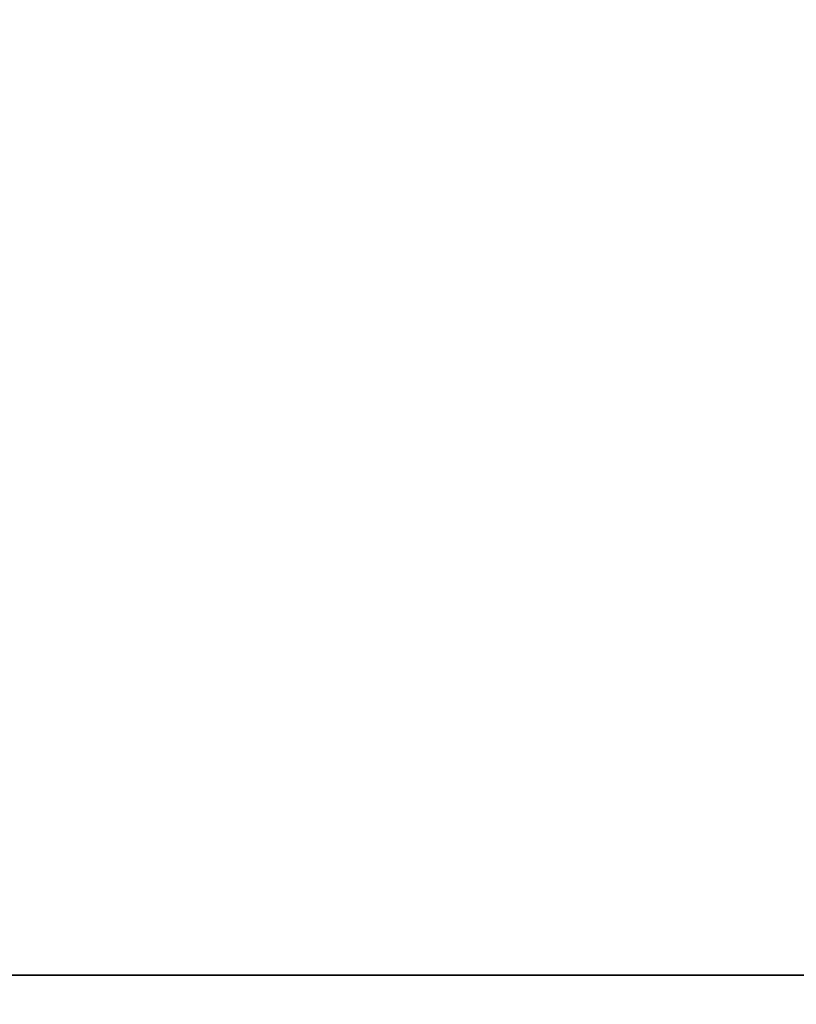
# Model space of a CAD drawing. Extents: x -4.8 to 55.9, y -3 to 25.9.
# Tile 128 of 256: x 20.41 to 20.862, y 0.983 to 1.556. Entities that reach past the tile are written whole.
import ezdxf

# ---------------------------------------------------------------- set-up
doc = ezdxf.new("R2010")
doc.units = 0

# ---------------------------------------------------------------- blocks, each defined once
blk = doc.blocks.new('Box-638355a3-c890-4fd0-b728-b39c41c250b5')
at = {"color": 253, "linetype": 'Continuous', "true_color": 0xa0a0a0, "transparency": 33554687}
mesh = blk.add_polyface(dxfattribs=at)
corners = [(0, 0), (54, 0), (54, 24), (0, 24), (0, 0, 0.01), (54, 0, 0.01), (54, 24, 0.01), (0, 24, 0.01)]
mesh.append_faces([[corners[k] for k in face] for face in [(0, 1, 2, 3), (4, 5, 6, 7), (0, 1, 5, 4), (1, 2, 6, 5), (2, 3, 7, 6), (3, 0, 4, 7)]], dxfattribs={"color": 253})
blk = doc.blocks.new('Box-07747896-d056-4941-b30d-9d22ee5c5ea8')
at = {"color": 253, "linetype": 'Continuous', "true_color": 0xa0a0a0, "transparency": 33554687}
mesh = blk.add_polyface(dxfattribs=at)
corners = [(0, 0), (54, 0), (54, 24), (0, 24), (0, 0, 0.01), (54, 0, 0.01), (54, 24, 0.01), (0, 24, 0.01)]
mesh.append_faces([[corners[k] for k in face] for face in [(0, 1, 2, 3), (4, 5, 6, 7), (0, 1, 5, 4), (1, 2, 6, 5), (2, 3, 7, 6), (3, 0, 4, 7)]], dxfattribs={"color": 253})
blk = doc.blocks.new('8e6bfa97-ff45-4f4a-9ec3-150c76c71b82')
at = {"linetype": 'Continuous', "transparency": 33554687}
for name, p in [('Box-638355a3-c890-4fd0-b728-b39c41c250b5', (0, 0)), ('Box-07747896-d056-4941-b30d-9d22ee5c5ea8', (0, 0, 20.99))]:
    blk.add_blockref(name, p, dxfattribs=at)
blk = doc.blocks.new('CoilBox-7c468dd6-1e64-4828-8ac0-1202d16b9501')
at = {"color": 251, "linetype": 'Continuous', "true_color": 0x5b5b5b, "transparency": 33554687}
mesh = blk.add_polyface(dxfattribs=at)
corners = [(0, 0), (32, 0), (32, 2), (0, 2), (0, 0, 20.06), (32, 0, 20.06), (32, 2, 20.06), (0, 2, 20.06)]
mesh.append_faces([[corners[k] for k in face] for face in [(0, 1, 2, 3), (4, 5, 6, 7), (0, 1, 5, 4), (1, 2, 6, 5), (2, 3, 7, 6), (3, 0, 4, 7)]], dxfattribs={"color": 251})
blk = doc.blocks.new('d4d77ecf-480a-4364-8212-91f12c60227c')
at = {"linetype": 'Continuous', "transparency": 33554687}
blk.add_blockref('CoilBox-7c468dd6-1e64-4828-8ac0-1202d16b9501', (0, 0), dxfattribs=at)
blk = doc.blocks.new('67c062c2-fe4f-4682-81bf-4f6e360278ac')
at = {"linetype": 'Continuous', "transparency": 33554687}
for name, p in [('8e6bfa97-ff45-4f4a-9ec3-150c76c71b82', (0, 0)), ('d4d77ecf-480a-4364-8212-91f12c60227c', (20.4, 1, 0.2))]:
    blk.add_blockref(name, p, dxfattribs=at)

msp = doc.modelspace()

# ---------------------------------------------------------------- block references
at = {"transparency": 33554687}
msp.add_blockref('67c062c2-fe4f-4682-81bf-4f6e360278ac', (0, 0), dxfattribs=at)

doc.saveas('drawing.dxf')
